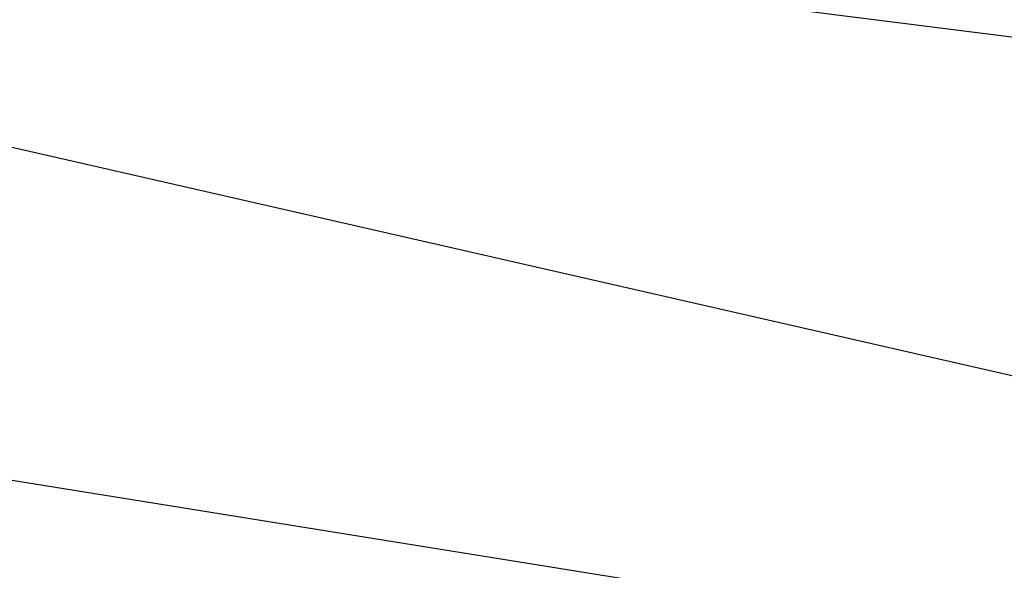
# Model space of a CAD drawing. Header units: millimetres. Extents: x 11 to 117, y -52 to 37.
# Tile 180 of 256: x 34.476 to 35.388, y -42.286 to -41.776. Entities that reach past the tile are written whole.
import ezdxf

# ---------------------------------------------------------------- set-up
doc = ezdxf.new("R2010")
doc.units = ezdxf.units.MM
doc.header["$LTSCALE"] = 25.4
doc.layers.get('0').update_dxf_attribs({"true_color": 0xff5454})

# ---------------------------------------------------------------- blocks, each defined once
blk = doc.blocks.new('PROFILE-IRIS-LED-7W-8995-8997-8996-8998.STL#2')
at = {"color": 7, "true_color": 0xffffff}
mesh = blk.add_polyface(dxfattribs=at)
corners = [(36.5032, -40.54807, 46.02598), (32.81221, -41.51527, 44.05942), (36.06468, -42.25811, 43.98308), (33.25072, -39.80522, 46.10232)]
mesh.append_faces([[corners[k] for k in face] for face in [(0, 1, 2), (1, 0, 3)]], dxfattribs={"vtx0": -1, "color": 7})
at = {"color": 18, "true_color": 0x000000}
mesh = blk.add_polyface(dxfattribs=at)
corners = [(35.09114, -41.75314, 34.35326), (38.16252, -41.16384, 35.17476), (37.91993, -42.10983, 34.04462), (35.33373, -40.80714, 35.48339)]
mesh.append_faces([[corners[k] for k in face] for face in [(0, 1, 2), (1, 0, 3)]], dxfattribs={"vtx0": -1, "color": 18})
mesh = blk.add_polyface(dxfattribs=at)
corners = [(34.06034, -42.93824, 33.95973), (37.1287, -42.62982, 34.64973), (36.93124, -43.39982, 33.72985), (34.25779, -42.16825, 34.87961)]
mesh.append_faces([[corners[k] for k in face] for face in [(0, 1, 2), (1, 0, 3)]], dxfattribs={"vtx0": -1, "color": 18})

msp = doc.modelspace()

# ---------------------------------------------------------------- block references
at = {"color": 0}
msp.add_blockref('PROFILE-IRIS-LED-7W-8995-8997-8996-8998.STL#2', (0, 0), dxfattribs=at)

doc.saveas('drawing.dxf')
